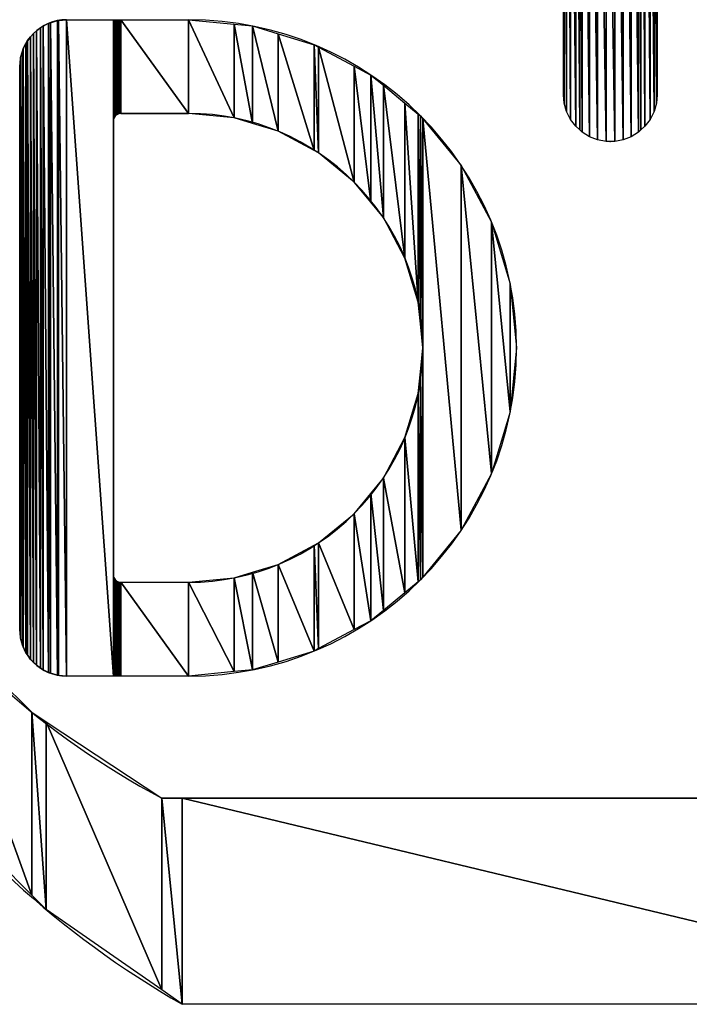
# Model space of a CAD drawing. Header units: inches. Extents: x 3 to 289, y 4 to 291.
# Tile 69 of 256: x 54.813 to 55.092, y 94.141 to 94.551. Entities that reach past the tile are written whole.
import ezdxf

# ---------------------------------------------------------------- set-up
doc = ezdxf.new("R2010")
doc.units = ezdxf.units.IN
doc.header["$LTSCALE"] = 0.5
doc.header["$MEASUREMENT"] = 0
doc.layers.add('PLOTVIEW1', color=7, linetype='Continuous')
doc.layers.add('STR_INS', color=8, linetype='Continuous')

msp = doc.modelspace()

# ---------------------------------------------------------------- linework, layer by layer
at = {"layer": 'PLOTVIEW1', "color": 190, "linetype": 'Continuous'}
for p, q in [((55.03937, 94.5202), (55.03937, 94.75273)), ((55.03937, 94.75273), (55.0397, 94.51661)), ((55.0397, 94.51661), (55.03937, 94.75273)), ((55.0397, 94.75279), (55.0397, 94.51661)), ((55.0397, 94.51661), (55.0397, 94.75279)), ((55.0397, 94.75279), (55.04069, 94.51314)), ((55.04069, 94.51314), (55.0397, 94.75279)), ((55.04069, 94.75298), (55.04069, 94.51314)), ((55.04069, 94.51314), (55.04069, 94.75298)), ((55.04069, 94.75298), (55.0423, 94.50992)), ((55.0423, 94.50992), (55.04069, 94.75298)), ((55.0423, 94.75328), (55.0423, 94.50992)), ((55.0423, 94.50992), (55.0423, 94.75328)), ((55.0423, 94.75328), (55.04447, 94.50704)), ((55.04447, 94.50704), (55.0423, 94.75328)), ((55.04447, 94.75369), (55.04447, 94.50704)), ((55.04447, 94.50704), (55.04447, 94.75369)), ((55.04447, 94.75369), (55.04614, 94.50551)), ((55.04614, 94.50551), (55.04447, 94.75369)), ((55.04614, 94.75401), (55.04614, 94.50551)), ((55.04614, 94.50551), (55.04614, 94.75401)), ((55.04614, 94.75401), (55.04713, 94.50461)), ((55.04713, 94.50461), (55.04614, 94.75401)), ((55.04713, 94.75401), (55.04713, 94.50461)), ((55.04713, 94.50461), (55.04713, 94.75401)), ((55.04713, 94.75401), (55.0502, 94.50271)), ((55.0502, 94.50271), (55.04713, 94.75401)), ((55.0502, 94.75401), (55.0502, 94.50271)), ((55.0502, 94.50271), (55.0502, 94.75401)), ((55.0502, 94.75401), (55.05356, 94.50141)), ((55.05356, 94.50141), (55.0502, 94.75401)), ((55.05356, 94.75401), (55.05356, 94.50141)), ((55.05356, 94.50141), (55.05356, 94.75401)), ((55.05356, 94.75401), (55.0571, 94.50075)), ((55.0571, 94.50075), (55.05356, 94.75401)), ((55.0571, 94.75401), (55.0571, 94.50075)), ((55.0571, 94.50075), (55.0571, 94.75401)), ((55.0571, 94.75401), (55.06071, 94.50075)), ((55.06071, 94.50075), (55.0571, 94.75401)), ((55.06071, 94.75401), (55.06071, 94.50075)), ((55.06071, 94.50075), (55.06071, 94.75401)), ((55.06071, 94.75401), (55.06425, 94.50141)), ((55.06425, 94.50141), (55.06071, 94.75401)), ((55.06425, 94.75401), (55.06425, 94.50141)), ((55.06425, 94.50141), (55.06425, 94.75401)), ((55.06425, 94.75401), (55.06761, 94.50271)), ((55.06761, 94.50271), (55.06425, 94.75401)), ((55.06761, 94.75401), (55.06761, 94.50271)), ((55.06761, 94.50271), (55.06761, 94.75401)), ((55.06761, 94.75401), (55.07068, 94.50461)), ((55.07068, 94.50461), (55.06761, 94.75401)), ((55.07068, 94.75401), (55.07068, 94.50461)), ((55.07068, 94.50461), (55.07068, 94.75401)), ((55.07068, 94.75401), (55.07166, 94.50551)), ((55.07166, 94.50551), (55.07068, 94.75401)), ((55.07166, 94.75401), (55.07166, 94.50551)), ((55.07166, 94.50551), (55.07166, 94.75401)), ((55.07166, 94.75401), (55.07334, 94.50704)), ((55.07334, 94.50704), (55.07166, 94.75401)), ((55.07334, 94.75369), (55.07334, 94.50704)), ((55.07334, 94.50704), (55.07334, 94.75369)), ((55.07334, 94.75369), (55.07551, 94.50992)), ((55.07551, 94.50992), (55.07334, 94.75369)), ((55.07551, 94.75328), (55.07551, 94.50992)), ((55.07551, 94.50992), (55.07551, 94.75328)), ((55.07551, 94.75328), (55.07712, 94.51314)), ((55.07712, 94.51314), (55.07551, 94.75328)), ((55.07712, 94.75298), (55.07712, 94.51314)), ((55.07712, 94.51314), (55.07712, 94.75298)), ((55.07712, 94.75298), (55.07811, 94.51661)), ((55.07811, 94.51661), (55.07712, 94.75298)), ((55.07811, 94.75279), (55.07811, 94.51661)), ((55.07811, 94.51661), (55.07811, 94.75279)), ((55.07811, 94.75279), (55.07844, 94.5202)), ((55.07844, 94.5202), (55.07811, 94.75279)), ((55.07844, 94.75273), (55.07844, 94.5202)), ((55.07844, 94.5202), (55.07844, 94.75273)), ((55.03937, 94.5202), (55.03937, 94.71357)), ((54.82563, 94.55021), (54.8285, 94.55108)), ((54.8285, 94.55108), (54.82892, 94.55112)), ((54.8285, 94.55108), (54.8285, 94.27839)), ((54.8285, 94.27839), (54.8285, 94.55108)), ((54.8285, 94.55108), (54.82892, 94.27827)), ((54.82892, 94.27827), (54.8285, 94.55108)), ((54.82892, 94.55112), (54.83231, 94.55145)), ((54.82892, 94.55112), (54.82892, 94.27827)), ((54.82892, 94.27827), (54.82892, 94.55112)), ((54.82892, 94.55112), (54.83231, 94.27798)), ((54.83231, 94.27798), (54.82892, 94.55112)), ((54.83231, 94.55145), (54.83231, 94.27798)), ((54.83231, 94.27798), (54.83231, 94.55145)), ((54.83231, 94.55145), (54.85184, 94.27798)), ((54.85184, 94.27798), (54.83231, 94.55145)), ((54.83231, 94.55145), (54.85184, 94.55145)), ((54.85184, 94.55145), (54.85184, 94.27798)), ((54.85184, 94.50926), (54.85184, 94.55145)), ((54.85184, 94.55145), (54.85189, 94.5098)), ((54.85189, 94.5098), (54.85184, 94.55145)), ((54.85184, 94.55145), (54.85189, 94.55145)), ((54.85189, 94.55145), (54.85189, 94.5098)), ((54.85189, 94.5098), (54.85189, 94.55145)), ((54.85189, 94.55145), (54.85203, 94.51033)), ((54.85203, 94.51033), (54.85189, 94.55145)), ((54.85189, 94.55145), (54.85203, 94.55145)), ((54.85203, 94.55145), (54.85203, 94.51033)), ((54.85203, 94.51033), (54.85203, 94.55145)), ((54.85203, 94.55145), (54.85226, 94.51082)), ((54.85226, 94.51082), (54.85203, 94.55145)), ((54.85203, 94.55145), (54.85226, 94.55145)), ((54.85226, 94.55145), (54.85226, 94.51082)), ((54.85226, 94.51082), (54.85226, 94.55145)), ((54.85226, 94.55145), (54.85257, 94.51127)), ((54.85257, 94.51127), (54.85226, 94.55145)), ((54.85226, 94.55145), (54.85257, 94.55145)), ((54.85257, 94.55145), (54.85257, 94.51127)), ((54.85257, 94.51127), (54.85257, 94.55145)), ((54.85257, 94.55145), (54.85296, 94.51165)), ((54.85296, 94.51165), (54.85257, 94.55145)), ((54.85257, 94.55145), (54.85296, 94.55145)), ((54.85296, 94.55145), (54.85296, 94.51165)), ((54.85296, 94.51165), (54.85296, 94.55145)), ((54.85296, 94.55145), (54.85341, 94.51197)), ((54.85341, 94.51197), (54.85296, 94.55145)), ((54.85296, 94.55145), (54.85341, 94.55145)), ((54.85341, 94.55145), (54.85341, 94.51197)), ((54.85341, 94.51197), (54.85341, 94.55145)), ((54.85341, 94.55145), (54.8539, 94.5122)), ((54.8539, 94.5122), (54.85341, 94.55145)), ((54.85341, 94.55145), (54.8539, 94.55145)), ((54.8539, 94.55145), (54.8539, 94.5122)), ((54.8539, 94.5122), (54.8539, 94.55145)), ((54.8539, 94.55145), (54.85443, 94.51234)), ((54.85443, 94.51234), (54.8539, 94.55145)), ((54.8539, 94.55145), (54.85443, 94.55145)), ((54.85443, 94.55145), (54.85443, 94.51234)), ((54.85443, 94.51234), (54.85443, 94.55145)), ((54.85443, 94.55145), (54.85497, 94.51239)), ((54.85497, 94.51239), (54.85443, 94.55145)), ((54.85443, 94.55145), (54.85497, 94.55145)), ((54.85497, 94.55145), (54.85497, 94.51239)), ((54.85497, 94.51239), (54.85497, 94.55145)), ((54.85497, 94.55145), (54.8831, 94.51239)), ((54.8831, 94.51239), (54.85497, 94.55145)), ((54.85497, 94.55145), (54.8831, 94.55145)), ((54.8831, 94.55145), (54.8831, 94.51239)), ((54.8831, 94.51239), (54.8831, 94.55145)), ((54.8831, 94.55145), (54.90215, 94.51051)), ((54.90215, 94.51051), (54.8831, 94.55145)), ((54.8831, 94.55145), (54.90215, 94.54958)), ((54.8185, 94.54573), (54.81975, 94.54676)), ((54.81975, 94.54676), (54.82146, 94.54816)), ((54.81975, 94.54676), (54.81975, 94.28255)), ((54.81975, 94.28255), (54.81975, 94.54676)), ((54.81975, 94.54676), (54.82146, 94.28135)), ((54.82146, 94.28135), (54.81975, 94.54676)), ((54.82146, 94.54816), (54.82254, 94.54874)), ((54.82146, 94.54816), (54.82146, 94.28135)), ((54.82146, 94.28135), (54.82146, 94.54816)), ((54.82146, 94.54816), (54.82254, 94.28059)), ((54.82254, 94.28059), (54.82146, 94.54816)), ((54.82254, 94.54874), (54.82483, 94.54997)), ((54.82254, 94.54874), (54.82254, 94.28059)), ((54.82254, 94.28059), (54.82254, 94.54874)), ((54.82254, 94.54874), (54.82483, 94.27953)), ((54.82483, 94.27953), (54.82254, 94.54874)), ((54.82483, 94.54997), (54.82563, 94.55021)), ((54.82483, 94.54997), (54.82483, 94.27953)), ((54.82483, 94.27953), (54.82483, 94.54997)), ((54.82483, 94.54997), (54.82563, 94.27916)), ((54.82563, 94.27916), (54.82483, 94.54997)), ((54.82563, 94.55021), (54.82563, 94.27916)), ((54.82563, 94.27916), (54.82563, 94.55021)), ((54.82563, 94.55021), (54.8285, 94.27839)), ((54.8285, 94.27839), (54.82563, 94.55021)), ((54.90215, 94.54958), (54.90215, 94.51051)), ((54.90215, 94.51051), (54.90215, 94.54958)), ((54.90215, 94.54958), (54.90977, 94.5082)), ((54.90977, 94.5082), (54.90215, 94.54958)), ((54.90215, 94.54958), (54.90977, 94.54883)), ((54.90977, 94.54883), (54.90977, 94.5082)), ((54.90977, 94.5082), (54.90977, 94.54883)), ((54.90977, 94.54883), (54.92047, 94.50495)), ((54.92047, 94.50495), (54.90977, 94.54883)), ((54.90977, 94.54883), (54.92047, 94.54558)), ((54.81539, 94.54151), (54.81607, 94.54277)), ((54.81607, 94.54277), (54.81735, 94.54433)), ((54.81607, 94.54277), (54.81607, 94.28678)), ((54.81607, 94.28678), (54.81607, 94.54277)), ((54.81607, 94.54277), (54.81735, 94.28495)), ((54.81735, 94.28495), (54.81607, 94.54277)), ((54.81735, 94.54433), (54.8185, 94.54573)), ((54.81735, 94.54433), (54.81735, 94.28495)), ((54.81735, 94.28495), (54.81735, 94.54433)), ((54.81735, 94.54433), (54.8185, 94.2838)), ((54.8185, 94.2838), (54.81735, 94.54433)), ((54.8185, 94.54573), (54.8185, 94.2838)), ((54.8185, 94.2838), (54.8185, 94.54573)), ((54.8185, 94.54573), (54.81975, 94.28255)), ((54.81975, 94.28255), (54.8185, 94.54573)), ((54.92047, 94.54558), (54.92047, 94.50495)), ((54.92047, 94.50495), (54.92047, 94.54558)), ((54.92047, 94.54558), (54.93543, 94.49696)), ((54.93543, 94.49696), (54.92047, 94.54558)), ((54.92047, 94.54558), (54.93543, 94.54104)), ((54.81315, 94.53573), (54.81395, 94.53838)), ((54.81395, 94.53838), (54.81426, 94.53939)), ((54.81395, 94.53838), (54.81395, 94.29083)), ((54.81395, 94.29083), (54.81395, 94.53838)), ((54.81395, 94.53838), (54.81426, 94.29017)), ((54.81426, 94.29017), (54.81395, 94.53838)), ((54.81426, 94.53939), (54.81539, 94.54151)), ((54.81426, 94.53939), (54.81426, 94.29017)), ((54.81426, 94.29017), (54.81426, 94.53939)), ((54.81426, 94.53939), (54.81539, 94.28774)), ((54.81539, 94.28774), (54.81426, 94.53939)), ((54.81539, 94.54151), (54.81539, 94.28774)), ((54.81539, 94.28774), (54.81539, 94.54151)), ((54.81539, 94.54151), (54.81607, 94.28678)), ((54.81607, 94.28678), (54.81539, 94.54151)), ((54.93543, 94.54104), (54.93543, 94.49696)), ((54.93543, 94.49696), (54.93543, 94.54104)), ((54.93543, 94.54104), (54.93736, 94.49592)), ((54.93736, 94.49592), (54.93543, 94.54104)), ((54.93543, 94.54104), (54.93736, 94.54001)), ((54.93736, 94.54001), (54.93736, 94.49592)), ((54.93736, 94.49592), (54.93736, 94.54001)), ((54.93736, 94.54001), (54.95216, 94.48378)), ((54.95216, 94.48378), (54.93736, 94.54001)), ((54.93736, 94.54001), (54.95216, 94.5321)), ((54.81278, 94.53192), (54.81307, 94.53493)), ((54.81307, 94.53493), (54.81315, 94.53573)), ((54.81307, 94.53493), (54.81307, 94.29412)), ((54.81307, 94.29412), (54.81307, 94.53493)), ((54.81307, 94.53493), (54.81315, 94.29383)), ((54.81315, 94.29383), (54.81307, 94.53493)), ((54.81315, 94.53573), (54.81315, 94.29383)), ((54.81315, 94.29383), (54.81315, 94.53573)), ((54.81315, 94.53573), (54.81395, 94.29083)), ((54.81395, 94.29083), (54.81315, 94.53573)), ((54.81278, 94.29751), (54.81278, 94.53192)), ((54.81278, 94.53192), (54.81307, 94.29412)), ((54.81307, 94.29412), (54.81278, 94.53192)), ((54.95216, 94.5321), (54.95216, 94.48378)), ((54.95216, 94.48378), (54.95216, 94.5321)), ((54.95216, 94.5321), (54.95907, 94.47537)), ((54.95907, 94.47537), (54.95216, 94.5321)), ((54.95216, 94.5321), (54.95907, 94.52841)), ((54.95907, 94.52841), (54.95907, 94.47537)), ((54.95907, 94.47537), (54.95907, 94.52841)), ((54.95907, 94.52841), (54.96431, 94.46898)), ((54.96431, 94.46898), (54.95907, 94.52841)), ((54.95907, 94.52841), (54.96431, 94.52411)), ((54.96431, 94.52411), (54.96431, 94.46898)), ((54.96431, 94.46898), (54.96431, 94.52411)), ((54.96431, 94.52411), (54.97333, 94.45209)), ((54.97333, 94.45209), (54.96431, 94.52411)), ((54.96431, 94.52411), (54.97333, 94.5167)), ((55.0397, 94.51661), (55.03937, 94.5202)), ((55.07844, 94.5202), (55.07811, 94.51661)), ((54.97333, 94.5167), (54.97333, 94.45209)), ((54.97333, 94.45209), (54.97333, 94.5167)), ((54.97333, 94.5167), (54.97889, 94.43377)), ((54.97889, 94.43377), (54.97333, 94.5167)), ((54.97333, 94.5167), (54.97889, 94.51214)), ((55.04069, 94.51314), (55.0397, 94.51661)), ((55.07811, 94.51661), (55.07712, 94.51314)), ((54.85189, 94.5098), (54.85184, 94.50926)), ((54.85203, 94.51033), (54.85189, 94.5098)), ((54.85226, 94.51082), (54.85203, 94.51033)), ((54.85257, 94.51127), (54.85226, 94.51082)), ((54.85296, 94.51165), (54.85257, 94.51127)), ((54.85341, 94.51197), (54.85296, 94.51165)), ((54.8539, 94.5122), (54.85341, 94.51197)), ((54.85443, 94.51234), (54.8539, 94.5122)), ((54.85497, 94.51239), (54.85443, 94.51234)), ((54.8831, 94.51239), (54.85497, 94.51239)), ((54.90215, 94.51051), (54.8831, 94.51239)), ((54.90977, 94.5082), (54.90215, 94.51051)), ((54.97889, 94.51214), (54.97889, 94.43377)), ((54.97889, 94.43377), (54.97889, 94.51214)), ((54.97889, 94.51214), (54.97979, 94.42468)), ((54.97979, 94.42468), (54.97889, 94.51214)), ((54.97889, 94.51214), (54.97979, 94.5114)), ((54.97979, 94.5114), (54.97979, 94.42468)), ((54.97979, 94.42468), (54.97979, 94.5114)), ((54.97979, 94.5114), (54.98077, 94.41472)), ((54.98077, 94.41472), (54.97979, 94.5114)), ((54.97979, 94.5114), (54.98077, 94.51021)), ((54.98077, 94.51021), (54.98077, 94.41472)), ((54.98077, 94.31922), (54.98077, 94.51021)), ((54.98077, 94.51021), (54.99679, 94.33875)), ((54.99679, 94.33875), (54.98077, 94.51021)), ((54.98077, 94.51021), (54.99679, 94.49068)), ((55.0423, 94.50992), (55.04069, 94.51314)), ((55.04447, 94.50704), (55.0423, 94.50992)), ((55.07551, 94.50992), (55.07334, 94.50704)), ((55.07712, 94.51314), (55.07551, 94.50992)), ((54.92047, 94.50495), (54.90977, 94.5082)), ((55.04614, 94.50551), (55.04447, 94.50704)), ((55.04713, 94.50461), (55.04614, 94.50551)), ((55.07166, 94.50551), (55.07068, 94.50461)), ((55.07334, 94.50704), (55.07166, 94.50551)), ((54.93543, 94.49696), (54.92047, 94.50495)), ((55.0502, 94.50271), (55.04713, 94.50461)), ((55.05356, 94.50141), (55.0502, 94.50271)), ((55.0571, 94.50075), (55.05356, 94.50141)), ((55.06425, 94.50141), (55.06071, 94.50075)), ((55.06761, 94.50271), (55.06425, 94.50141)), ((55.07068, 94.50461), (55.06761, 94.50271)), ((55.06071, 94.50075), (55.0571, 94.50075)), ((54.93736, 94.49592), (54.93543, 94.49696)), ((54.95216, 94.48378), (54.93736, 94.49592)), ((54.99679, 94.49068), (54.99679, 94.33875)), ((54.99679, 94.33875), (54.99679, 94.49068)), ((54.99679, 94.49068), (55.00943, 94.36239)), ((55.00943, 94.36239), (54.99679, 94.49068)), ((54.99679, 94.49068), (55.00943, 94.46704)), ((54.95907, 94.47537), (54.95216, 94.48378)), ((54.96431, 94.46898), (54.95907, 94.47537)), ((54.97333, 94.45209), (54.96431, 94.46898)), ((55.00943, 94.46704), (55.00943, 94.36239)), ((55.00943, 94.36239), (55.00943, 94.46704)), ((55.00943, 94.46704), (55.01721, 94.38804)), ((55.01721, 94.38804), (55.00943, 94.46704)), ((55.00943, 94.46704), (55.01721, 94.44139)), ((54.97889, 94.43377), (54.97333, 94.45209)), ((55.01721, 94.44139), (55.01721, 94.38804)), ((55.01721, 94.38804), (55.01721, 94.44139)), ((55.01721, 94.44139), (55.01984, 94.41472)), ((54.97979, 94.42468), (54.97889, 94.43377)), ((54.98077, 94.41472), (54.97979, 94.42468)), ((54.97979, 94.40475), (54.98077, 94.41472)), ((54.98077, 94.41472), (54.98077, 94.31922)), ((55.01984, 94.41472), (55.01721, 94.38804)), ((54.97889, 94.39566), (54.97979, 94.40475)), ((54.97979, 94.40475), (54.97979, 94.31803)), ((54.97979, 94.31803), (54.97979, 94.40475)), ((54.97979, 94.40475), (54.98077, 94.31922)), ((54.98077, 94.31922), (54.97979, 94.40475)), ((54.97333, 94.37734), (54.97889, 94.39566)), ((54.97889, 94.39566), (54.97889, 94.31729)), ((54.97889, 94.31729), (54.97889, 94.39566)), ((54.97889, 94.39566), (54.97979, 94.31803)), ((54.97979, 94.31803), (54.97889, 94.39566)), ((55.01721, 94.38804), (55.00943, 94.36239)), ((54.96431, 94.36045), (54.97333, 94.37734)), ((54.97333, 94.37734), (54.97333, 94.31273)), ((54.97333, 94.31273), (54.97333, 94.37734)), ((54.97333, 94.37734), (54.97889, 94.31729)), ((54.97889, 94.31729), (54.97333, 94.37734)), ((55.00943, 94.36239), (54.99679, 94.33875)), ((54.95907, 94.35407), (54.96431, 94.36045)), ((54.96431, 94.36045), (54.96431, 94.30532)), ((54.96431, 94.30532), (54.96431, 94.36045)), ((54.96431, 94.36045), (54.97333, 94.31273)), ((54.97333, 94.31273), (54.96431, 94.36045)), ((54.95216, 94.34565), (54.95907, 94.35407)), ((54.95907, 94.35407), (54.95907, 94.30102)), ((54.95907, 94.30102), (54.95907, 94.35407)), ((54.95907, 94.35407), (54.96431, 94.30532)), ((54.96431, 94.30532), (54.95907, 94.35407)), ((54.93736, 94.33351), (54.95216, 94.34565)), ((54.95216, 94.34565), (54.95216, 94.29733)), ((54.95216, 94.29733), (54.95216, 94.34565)), ((54.95216, 94.34565), (54.95907, 94.30102)), ((54.95907, 94.30102), (54.95216, 94.34565)), ((54.99679, 94.33875), (54.98077, 94.31922)), ((54.93543, 94.33247), (54.93736, 94.33351)), ((54.93736, 94.33351), (54.93736, 94.28942)), ((54.93736, 94.28942), (54.93736, 94.33351)), ((54.93736, 94.33351), (54.95216, 94.29733)), ((54.95216, 94.29733), (54.93736, 94.33351)), ((54.92047, 94.32448), (54.93543, 94.33247)), ((54.93543, 94.33247), (54.93543, 94.28839)), ((54.93543, 94.28839), (54.93543, 94.33247)), ((54.93543, 94.33247), (54.93736, 94.28942)), ((54.93736, 94.28942), (54.93543, 94.33247)), ((54.90215, 94.31892), (54.90977, 94.32123)), ((54.90977, 94.32123), (54.92047, 94.32448)), ((54.90977, 94.32123), (54.90977, 94.2806)), ((54.90977, 94.2806), (54.90977, 94.32123)), ((54.90977, 94.32123), (54.92047, 94.28385)), ((54.92047, 94.28385), (54.90977, 94.32123)), ((54.92047, 94.32448), (54.92047, 94.28385)), ((54.92047, 94.28385), (54.92047, 94.32448)), ((54.92047, 94.32448), (54.93543, 94.28839)), ((54.93543, 94.28839), (54.92047, 94.32448)), ((54.85184, 94.27798), (54.85184, 94.32017)), ((54.85184, 94.32017), (54.85189, 94.27798)), ((54.85189, 94.27798), (54.85184, 94.32017)), ((54.85184, 94.32017), (54.85189, 94.31963)), ((54.85189, 94.31963), (54.85189, 94.27798)), ((54.85189, 94.27798), (54.85189, 94.31963)), ((54.85189, 94.31963), (54.85203, 94.27798)), ((54.85203, 94.27798), (54.85189, 94.31963)), ((54.85189, 94.31963), (54.85203, 94.3191)), ((54.85203, 94.3191), (54.85203, 94.27798)), ((54.85203, 94.27798), (54.85203, 94.3191)), ((54.85203, 94.3191), (54.85226, 94.27798)), ((54.85226, 94.27798), (54.85203, 94.3191)), ((54.85203, 94.3191), (54.85226, 94.31861)), ((54.85226, 94.31861), (54.85226, 94.27798)), ((54.85226, 94.27798), (54.85226, 94.31861)), ((54.85226, 94.31861), (54.85257, 94.27798)), ((54.85257, 94.27798), (54.85226, 94.31861)), ((54.85226, 94.31861), (54.85257, 94.31816)), ((54.85257, 94.31816), (54.85257, 94.27798)), ((54.85257, 94.27798), (54.85257, 94.31816)), ((54.85257, 94.31816), (54.85296, 94.27798)), ((54.85296, 94.27798), (54.85257, 94.31816)), ((54.85257, 94.31816), (54.85296, 94.31778)), ((54.85296, 94.31778), (54.85296, 94.27798)), ((54.85296, 94.27798), (54.85296, 94.31778)), ((54.85296, 94.31778), (54.85341, 94.27798)), ((54.85341, 94.27798), (54.85296, 94.31778)), ((54.85296, 94.31778), (54.85341, 94.31746)), ((54.85341, 94.31746), (54.85341, 94.27798)), ((54.85341, 94.27798), (54.85341, 94.31746)), ((54.85341, 94.31746), (54.8539, 94.27798)), ((54.8539, 94.27798), (54.85341, 94.31746)), ((54.85341, 94.31746), (54.8539, 94.31723)), ((54.8539, 94.31723), (54.8539, 94.27798)), ((54.8539, 94.27798), (54.8539, 94.31723)), ((54.8539, 94.31723), (54.85443, 94.27798)), ((54.85443, 94.27798), (54.8539, 94.31723)), ((54.8539, 94.31723), (54.85443, 94.31709)), ((54.85443, 94.31709), (54.85443, 94.27798)), ((54.85443, 94.27798), (54.85443, 94.31709)), ((54.85443, 94.31709), (54.85497, 94.27798)), ((54.85497, 94.27798), (54.85443, 94.31709)), ((54.85443, 94.31709), (54.85497, 94.31705)), ((54.85497, 94.31705), (54.85497, 94.27798)), ((54.85497, 94.27798), (54.85497, 94.31705)), ((54.85497, 94.31705), (54.8831, 94.27798)), ((54.8831, 94.27798), (54.85497, 94.31705)), ((54.85497, 94.31705), (54.8831, 94.31705)), ((54.8831, 94.31705), (54.90215, 94.31892)), ((54.8831, 94.31705), (54.8831, 94.27798)), ((54.8831, 94.27798), (54.8831, 94.31705)), ((54.8831, 94.31705), (54.90215, 94.27985)), ((54.90215, 94.27985), (54.8831, 94.31705)), ((54.90215, 94.31892), (54.90215, 94.27985)), ((54.90215, 94.27985), (54.90215, 94.31892)), ((54.90215, 94.31892), (54.90977, 94.2806)), ((54.90977, 94.2806), (54.90215, 94.31892)), ((54.97889, 94.31729), (54.97333, 94.31273)), ((54.97979, 94.31803), (54.97889, 94.31729)), ((54.98077, 94.31922), (54.97979, 94.31803)), ((54.97333, 94.31273), (54.96431, 94.30532)), ((54.96431, 94.30532), (54.95907, 94.30102)), ((54.95907, 94.30102), (54.95216, 94.29733)), ((54.81307, 94.29412), (54.81278, 94.29751)), ((54.95216, 94.29733), (54.93736, 94.28942)), ((54.81315, 94.29383), (54.81307, 94.29412)), ((54.81395, 94.29083), (54.81315, 94.29383)), ((54.81426, 94.29017), (54.81395, 94.29083)), ((54.81539, 94.28774), (54.81426, 94.29017)), ((54.93543, 94.28839), (54.92047, 94.28385)), ((54.93736, 94.28942), (54.93543, 94.28839)), ((54.81607, 94.28678), (54.81539, 94.28774)), ((54.81735, 94.28495), (54.81607, 94.28678)), ((54.8185, 94.2838), (54.81735, 94.28495)), ((54.81975, 94.28255), (54.8185, 94.2838)), ((54.92047, 94.28385), (54.90977, 94.2806)), ((54.82146, 94.28135), (54.81975, 94.28255)), ((54.82254, 94.28059), (54.82146, 94.28135)), ((54.82483, 94.27953), (54.82254, 94.28059)), ((54.90215, 94.27985), (54.8831, 94.27798)), ((54.90977, 94.2806), (54.90215, 94.27985)), ((54.82563, 94.27916), (54.82483, 94.27953)), ((54.8285, 94.27839), (54.82563, 94.27916)), ((54.82892, 94.27827), (54.8285, 94.27839)), ((54.83231, 94.27798), (54.82892, 94.27827)), ((54.85184, 94.27798), (54.83231, 94.27798)), ((54.85189, 94.27798), (54.85184, 94.27798)), ((54.85203, 94.27798), (54.85189, 94.27798)), ((54.85226, 94.27798), (54.85203, 94.27798)), ((54.85257, 94.27798), (54.85226, 94.27798)), ((54.85296, 94.27798), (54.85257, 94.27798)), ((54.85341, 94.27798), (54.85296, 94.27798)), ((54.8539, 94.27798), (54.85341, 94.27798)), ((54.85443, 94.27798), (54.8539, 94.27798)), ((54.85497, 94.27798), (54.85443, 94.27798)), ((54.8831, 94.27798), (54.85497, 94.27798))]:
    msp.add_line(p, q, dxfattribs=at)
at = {"layer": 'PLOTVIEW1', "color": 252, "linetype": 'Continuous'}
for p, q in [((54.85497, 94.51239, 0.01969), (54.8831, 94.51239, 0.01969)), ((54.85184, 94.32017, 0.01969), (54.85184, 94.50926, 0.01969)), ((54.85497, 94.31705, 0.01969), (54.8831, 94.31705, 0.01969)), ((54.8831, 94.27798, 0.01969), (54.83231, 94.27798, 0.01969)), ((55.24584, 94.22719, 0.01969), (54.87197, 94.22719, 0.01969))]:
    msp.add_line(p, q, dxfattribs=at)
at = {"layer": 'PLOTVIEW1', "color": 56, "linetype": 'Continuous'}
for p, q in [((54.77496, 94.30512), (54.81781, 94.18674)), ((54.81781, 94.18674), (54.77496, 94.30512)), ((54.77496, 94.30512), (54.81781, 94.26297)), ((54.81781, 94.26297), (54.81781, 94.18674)), ((54.81781, 94.18674), (54.81781, 94.26297)), ((54.81781, 94.26297), (54.82383, 94.18072)), ((54.82383, 94.18072), (54.81781, 94.26297)), ((54.81781, 94.26297), (54.82383, 94.25899)), ((54.82383, 94.25899), (54.82383, 94.18072)), ((54.82383, 94.18072), (54.82383, 94.25899)), ((54.82383, 94.25899), (54.87197, 94.1472)), ((54.87197, 94.1472), (54.82383, 94.25899)), ((54.82383, 94.25899), (54.87197, 94.22719)), ((54.81781, 94.18674), (54.77496, 94.22957)), ((54.87197, 94.22719), (54.87197, 94.1472)), ((54.87197, 94.1472), (54.87197, 94.22719)), ((54.87197, 94.22719), (54.88053, 94.14124)), ((54.88053, 94.14124), (54.87197, 94.22719)), ((54.87197, 94.22719), (54.88053, 94.22719)), ((54.88053, 94.22719), (54.88053, 94.14124)), ((54.88053, 94.14124), (54.88053, 94.22719)), ((54.88053, 94.22719), (55.23727, 94.14124)), ((55.23727, 94.14124), (54.88053, 94.22719)), ((54.88053, 94.22719), (55.23727, 94.22719)), ((54.82383, 94.18072), (54.81781, 94.18674)), ((54.87197, 94.1472), (54.82383, 94.18072)), ((54.88053, 94.14124), (54.87197, 94.1472)), ((55.23727, 94.14124), (54.88053, 94.14124))]:
    msp.add_line(p, q, dxfattribs=at)
at = {"layer": 'PLOTVIEW1', "color": 252, "linetype": 'Continuous'}
for centre, radius, start, end in [((54.83231, 94.53192, 0.01969), 0.01953, 90, 180), ((54.8831, 94.41472, 0.01969), 0.13674, 270, 90), ((54.85497, 94.50926, 0.01969), 0.00313, 90, 180), ((54.8831, 94.41472, 0.01969), 0.09767, 270, 90), ((55.02921, 94.52411, 0.01969), 0.33599, 186.6612, 242.0945), ((55.07453, 94.48035, 0.01969), 0.39068, 189.494, 240.2271), ((54.85497, 94.32017, 0.01969), 0.00313, 180, 270), ((54.83231, 94.29751, 0.01969), 0.01953, 180, 270)]:
    msp.add_arc(centre, radius, start, end, dxfattribs=at)
msp.add_point((55.0589, 94.50066, 0.01969), dxfattribs=at)
at = {"layer": 'STR_INS', "color": 4, "linetype": 'Continuous'}
for p, q in [((55.03937, 94.71357), (55.03937, 94.5202)), ((55.07844, 94.5202), (55.07844, 94.71357))]:
    msp.add_line(p, q, dxfattribs=at)

doc.saveas('drawing.dxf')
